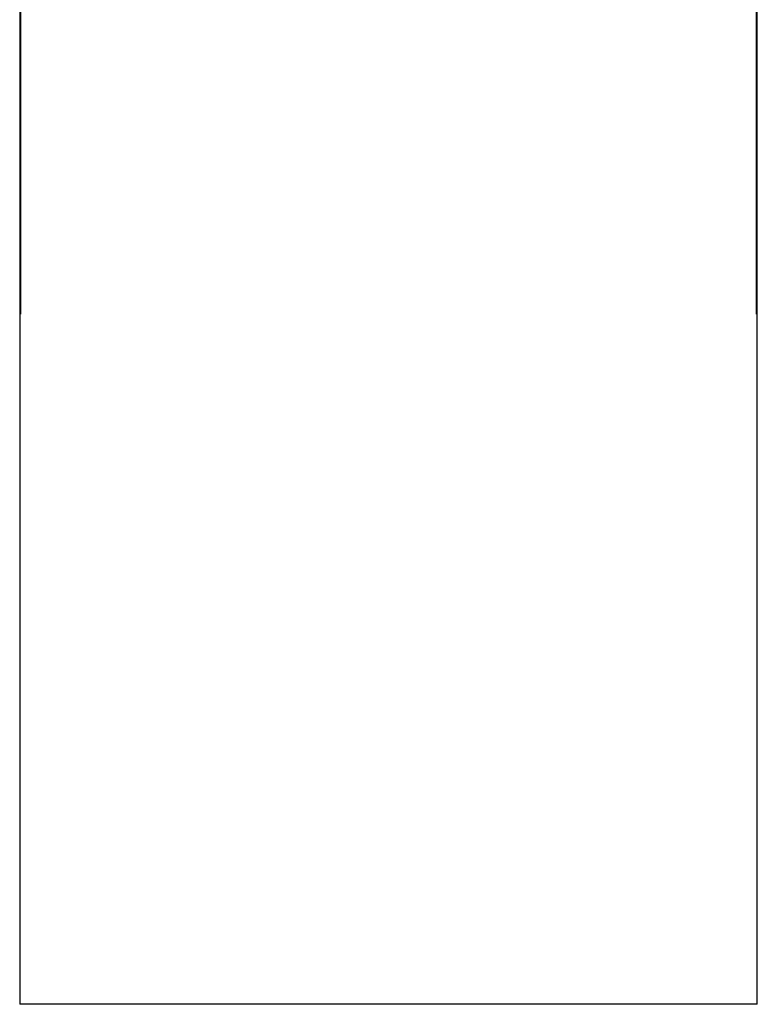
# Model space of a CAD drawing. Header units: millimetres. Extents: x 8 to 532, y 12 to 403.
# Tile 19 of 46: x 256 to 304, y 267 to 330. Entities that reach past the tile are written whole.
import ezdxf

# ---------------------------------------------------------------- set-up
doc = ezdxf.new("R2010")
doc.units = ezdxf.units.MM

msp = doc.modelspace()

# ---------------------------------------------------------------- linework, layer by layer
at = {"color": 7, "linetype": 'Continuous', "lineweight": 30}
for p, q in [((256.493, 365.201), (256.493, 267.059)), ((303.507, 267.059), (303.507, 365.201)), ((303.507, 267.059), (256.493, 267.059))]:
    msp.add_line(p, q, dxfattribs=at)
at = {"color": 8, "linetype": 'Continuous', "lineweight": 0}
for p, q in [((256.563, 311.051), (256.563, 349.043)), ((303.443, 347.156), (303.443, 311.058))]:
    msp.add_line(p, q, dxfattribs=at)

doc.saveas('drawing.dxf')
